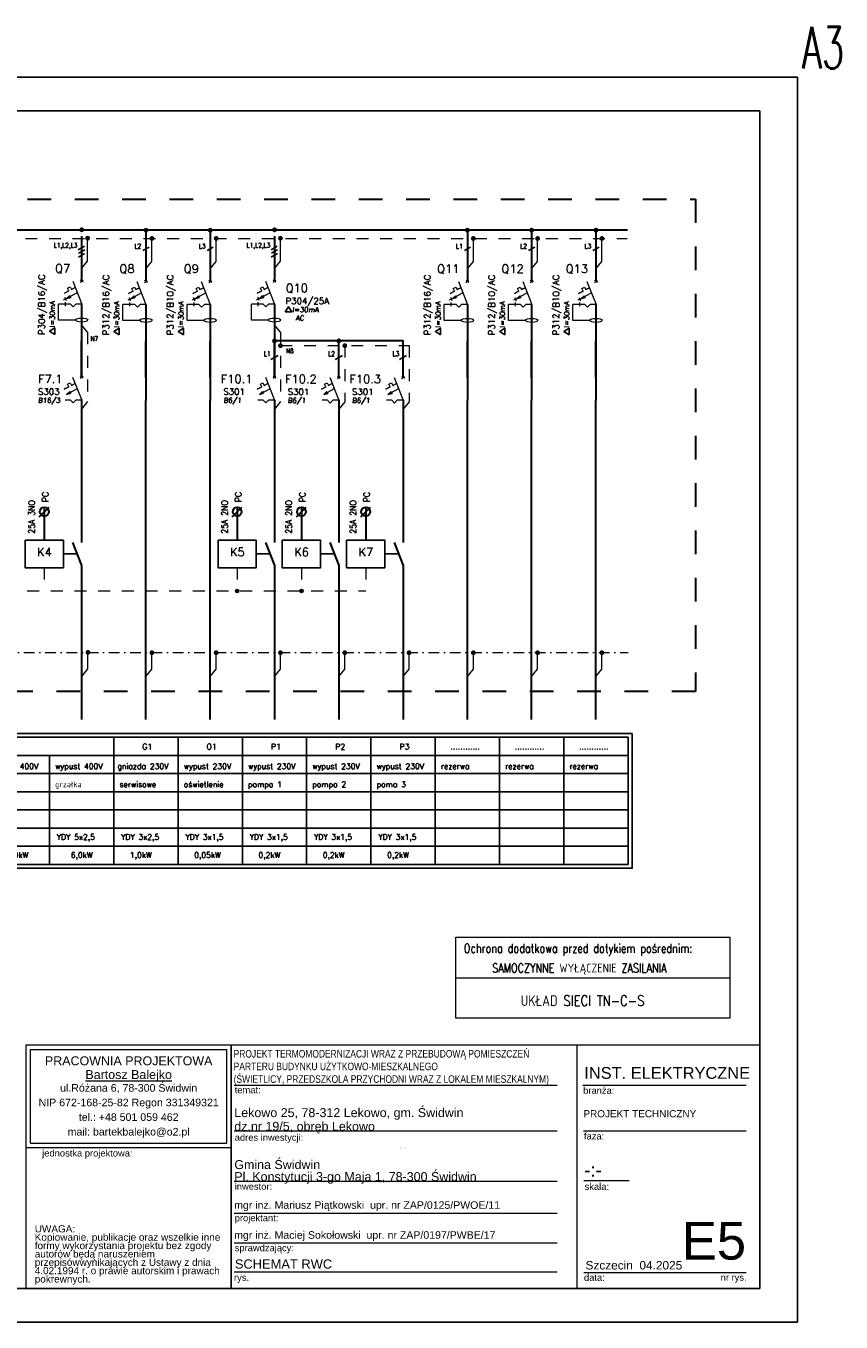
# Model space of a CAD drawing. Extents: x -558982 to 5119495, y -5290134 to 97908.
# Tile 170 of 256: x -467875 to -448428, y -29481 to 1444. Entities that reach past the tile are written whole.
import ezdxf

# ---------------------------------------------------------------- set-up
doc = ezdxf.new("R2010")
doc.units = 0
doc.header["$MEASUREMENT"] = 0
doc.linetypes.add('DASHDOT', pattern=[25.4, 12.7, -6.35, 0, -6.35])
doc.linetypes.add('Dashed', pattern=[564.444447, 282.222223, -282.222223])
doc.layers.get('0').update_dxf_attribs({"color": 252})
for name, color, linetype, lineweight in [('$ IE INSTALACJA ELEKTRYCZNA', 1, 'Continuous', 30), ('$ IE_APARATY ELEKTRYCZNE', 7, 'Continuous', 0), ('$ IE_OPISY', 7, 'Continuous', 25), ('$ IE_SCHEMAT', 7, 'Continuous', 0), ('ARCH TABELA_Nr_Pióra__1', 252, 'Continuous', 25), ('ARCH TABELA_Nr_Pióra__21', 252, 'Continuous', 9), ('ARCH TABELA_Nr_Pióra__7', 252, 'Continuous', 13)]:
    doc.layers.add(name, color=color, linetype=linetype, lineweight=lineweight)
doc.layers.add('$ IE TABELA', color=7, linetype='Continuous')
doc.styles.add('GENERATED_STYLE_5', font='ARIALN.TTF')
doc.styles.add('GENERATED_STYLE_7', font='arial.ttf')
doc.styles.add('GENERATED_STYLE_8', font='arial.ttf')
doc.styles.add('GENERATED_STYLE_9', font='arial.ttf')
doc.styles.add('ROMANS', font='romans.shx', dxfattribs={"width": 0.85})

# ---------------------------------------------------------------- blocks, each defined once
blk = doc.blocks.new('a3eee')
at = {"layer": '$ IE TABELA'}
for p, q in [((23930.8, 4176.8), (19730.8, 4176.8)), ((23930.8, 1206.8), (23930.8, 4176.8)), ((23840.8, 4096.8), (19890.8, 4096.8)), ((23840.8, 1286.8), (23840.8, 4096.8)), ((19890.8, 1286.8), (23840.8, 1286.8)), ((19730.8, 1206.8), (23930.8, 1206.8))]:
    blk.add_line(p, q, dxfattribs=at)
at = {"layer": '$ IE TABELA', "style": 'ROMANS', "width": 0.6168}
blk.add_text('A3', height=100, dxfattribs=at).set_placement((23941.8, 4197.5))
blk = doc.blocks.new('jkld')
at = {"layer": '$ IE_SCHEMAT', "color": 7, "linetype": 'Continuous'}
for p, q in [((622.567, 90.395), (622.567, 90.808)), ((622.417, 90.208), (622.567, 90.395))]:
    blk.add_line(p, q, dxfattribs=at)
at = {"layer": '$ IE_SCHEMAT', "color": 7, "linetype": 'Continuous', "const_width": 0.06, "flags": 128}
blk.add_lwpolyline([(622.537, 90.808, 1), (622.597, 90.808, 1)], format="xyb", close=True, dxfattribs=at)
blk = doc.blocks.new('*U1010')
at = {"layer": '$ IE_APARATY ELEKTRYCZNE'}
h = blk.add_hatch(color=256, dxfattribs=at)
h.paths.add_polyline_path([(2.4, 41.5), (1.1, 43.8), (-6.6, 36.7)])
h.paths.add_polyline_path([(2.4, 41.5), (-6.6, 36.7), (3.6, 39.2)])
for p, q in [((-4.4, 61.1), (1.8, 64.4)), ((-4.4, 61.1), (1.8, 64.4)), ((-4.4, 61.1), (1.8, 64.4)), ((1.8, 64.4), (5, 58.3)), ((1.8, 64.4), (5, 58.3)), ((1.8, 64.4), (5, 58.3)), ((5, 58.3), (13.8, 63)), ((13.8, 63), (5, 58.3)), ((8, 77.6), (29.5, 23)), ((-8.8, 35.5), (-13.8, 32.8)), ((-11.9, 49.2), (-1.1, 55)), ((-1.1, 55), (-11.9, 49.2)), ((-10.9, 39.4), (-8.8, 35.5)), ((-6.8, 31.6), (-8.8, 35.5)), ((18.8, 50.3), (-6.6, 36.7)), ((18.8, 50.3), (-6.6, 36.7)), ((-6.6, 36.7), (1.1, 43.8)), ((-6.6, 36.7), (3.6, 39.2)), ((-1.1, 55), (-4.4, 61.1)), ((-1.1, 55), (-4.4, 61.1)), ((-1.1, 55), (-4.4, 61.1)), ((1.1, 43.8), (3.6, 39.2)), ((-25.7, -15), (-25.7, 23.2)), ((-10, 23.2), (-25.7, 23.2)), ((-10, 27.4), (-10, 18.5)), ((-10, 27.4), (-10, 18.5)), ((2.6, 23), (-10, 23)), ((2.6, 23), (-10, 23)), ((9, 16.2), (2.6, 23)), ((9, 16.2), (2.6, 23)), ((15.4, 23), (9, 16.2)), ((9, 16.2), (15.4, 23)), ((29.5, 23), (15.4, 23)), ((29.5, 23), (15.4, 23)), ((15, -15), (-25.7, -15))]:
    blk.add_line(p, q, dxfattribs=at)
for points in [[(26.1, 75.1), (32.8, 80.1)], [(32.9, 75.1), (26.2, 80.1)]]:
    blk.add_lwpolyline(points, dxfattribs=at)
blk.add_ellipse((29.5, -15), major_axis=(-14.5, 0), ratio=0.333333, dxfattribs=at)
blk = doc.blocks.new('wyłącznik nadprądowy')
at = {"layer": '$ IE_APARATY ELEKTRYCZNE'}
h = blk.add_hatch(color=256, dxfattribs=at)
h.paths.add_polyline_path([(5544320.5, 5925082.2), (5544319.3, 5925084.4), (5544311.5, 5925077.3)])
h.paths.add_polyline_path([(5544320.5, 5925082.2), (5544311.5, 5925077.3), (5544321.7, 5925079.9)])
for p, q in [((5544313.8, 5925101.8), (5544319.9, 5925105.1)), ((5544313.8, 5925101.8), (5544319.9, 5925105.1)), ((5544313.8, 5925101.8), (5544319.9, 5925105.1)), ((5544319.9, 5925105.1), (5544323.2, 5925098.9)), ((5544319.9, 5925105.1), (5544323.2, 5925098.9)), ((5544319.9, 5925105.1), (5544323.2, 5925098.9)), ((5544331.9, 5925103.6), (5544323.2, 5925098.9)), ((5544323.2, 5925098.9), (5544331.9, 5925103.6)), ((5544326.1, 5925118.2), (5544347.7, 5925063.6)), ((5544317, 5925095.7), (5544306.2, 5925089.9)), ((5544306.2, 5925089.9), (5544317, 5925095.7)), ((5544336.9, 5925090.9), (5544311.5, 5925077.3)), ((5544336.9, 5925090.9), (5544311.5, 5925077.3)), ((5544311.5, 5925077.3), (5544319.3, 5925084.4)), ((5544311.5, 5925077.3), (5544321.7, 5925079.9)), ((5544317, 5925095.7), (5544313.8, 5925101.8)), ((5544317, 5925095.7), (5544313.8, 5925101.8)), ((5544317, 5925095.7), (5544313.8, 5925101.8)), ((5544319.3, 5925084.4), (5544321.7, 5925079.9)), ((5544320.7, 5925063.6), (5544308.1, 5925063.6)), ((5544320.7, 5925063.6), (5544308.1, 5925063.6)), ((5544327.1, 5925056.9), (5544320.7, 5925063.6)), ((5544327.1, 5925056.9), (5544320.7, 5925063.6)), ((5544327.1, 5925056.9), (5544333.5, 5925063.6)), ((5544333.5, 5925063.6), (5544327.1, 5925056.9)), ((5544347.7, 5925063.6), (5544333.5, 5925063.6)), ((5544347.7, 5925063.6), (5544333.5, 5925063.6))]:
    blk.add_line(p, q, dxfattribs=at)
for points in [[(5544344.2, 5925115.7), (5544351, 5925120.7)], [(5544351.1, 5925115.7), (5544344.3, 5925120.7)]]:
    blk.add_lwpolyline(points, dxfattribs=at)
blk = doc.blocks.new('*U1017')
at = {"layer": '$ IE_APARATY ELEKTRYCZNE'}
h = blk.add_hatch(color=256, dxfattribs=at)
h.paths.add_polyline_path([(2.4, 41.5), (1.1, 43.8), (-6.6, 36.7)])
h.paths.add_polyline_path([(2.4, 41.5), (-6.6, 36.7), (3.6, 39.2)])
for p, q in [((-4.4, 61.1), (1.8, 64.4)), ((-4.4, 61.1), (1.8, 64.4)), ((-4.4, 61.1), (1.8, 64.4)), ((1.8, 64.4), (5, 58.3)), ((1.8, 64.4), (5, 58.3)), ((1.8, 64.4), (5, 58.3)), ((5, 58.3), (13.8, 63)), ((13.8, 63), (5, 58.3)), ((8, 77.6), (29.5, 23)), ((-8.8, 35.5), (-13.8, 32.8)), ((-11.9, 49.2), (-1.1, 55)), ((-1.1, 55), (-11.9, 49.2)), ((-10.9, 39.4), (-8.8, 35.5)), ((-6.8, 31.6), (-8.8, 35.5)), ((18.8, 50.3), (-6.6, 36.7)), ((18.8, 50.3), (-6.6, 36.7)), ((-6.6, 36.7), (1.1, 43.8)), ((-6.6, 36.7), (3.6, 39.2)), ((-1.1, 55), (-4.4, 61.1)), ((-1.1, 55), (-4.4, 61.1)), ((-1.1, 55), (-4.4, 61.1)), ((1.1, 43.8), (3.6, 39.2)), ((-25.7, -15), (-25.7, 23.2)), ((-10, 23.2), (-25.7, 23.2)), ((-10, 27.4), (-10, 18.5)), ((-10, 27.4), (-10, 18.5)), ((2.6, 23), (-10, 23)), ((2.6, 23), (-10, 23)), ((9, 16.2), (2.6, 23)), ((9, 16.2), (2.6, 23)), ((15.4, 23), (9, 16.2)), ((9, 16.2), (15.4, 23)), ((29.5, 23), (15.4, 23)), ((29.5, 23), (15.4, 23)), ((15, -15), (-25.7, -15))]:
    blk.add_line(p, q, dxfattribs=at)
for points in [[(26.1, 75.1), (32.8, 80.1)], [(32.9, 75.1), (26.2, 80.1)]]:
    blk.add_lwpolyline(points, dxfattribs=at)
blk.add_ellipse((29.5, -15), major_axis=(-14.5, 0), ratio=0.333333, dxfattribs=at)
blk = doc.blocks.new('*U1019')
at = {"layer": '$ IE_APARATY ELEKTRYCZNE'}
h = blk.add_hatch(color=256, dxfattribs=at)
h.paths.add_polyline_path([(2.4, 41.5), (1.1, 43.8), (-6.6, 36.7)])
h.paths.add_polyline_path([(2.4, 41.5), (-6.6, 36.7), (3.6, 39.2)])
for p, q in [((-4.4, 61.1), (1.8, 64.4)), ((-4.4, 61.1), (1.8, 64.4)), ((-4.4, 61.1), (1.8, 64.4)), ((1.8, 64.4), (5, 58.3)), ((1.8, 64.4), (5, 58.3)), ((1.8, 64.4), (5, 58.3)), ((5, 58.3), (13.8, 63)), ((13.8, 63), (5, 58.3)), ((8, 77.6), (29.5, 23)), ((-8.8, 35.5), (-13.8, 32.8)), ((-11.9, 49.2), (-1.1, 55)), ((-1.1, 55), (-11.9, 49.2)), ((-10.9, 39.4), (-8.8, 35.5)), ((-6.8, 31.6), (-8.8, 35.5)), ((18.8, 50.3), (-6.6, 36.7)), ((18.8, 50.3), (-6.6, 36.7)), ((-6.6, 36.7), (1.1, 43.8)), ((-6.6, 36.7), (3.6, 39.2)), ((-1.1, 55), (-4.4, 61.1)), ((-1.1, 55), (-4.4, 61.1)), ((-1.1, 55), (-4.4, 61.1)), ((1.1, 43.8), (3.6, 39.2)), ((-25.7, -15), (-25.7, 23.2)), ((-10, 23.2), (-25.7, 23.2)), ((-10, 27.4), (-10, 18.5)), ((-10, 27.4), (-10, 18.5)), ((2.6, 23), (-10, 23)), ((2.6, 23), (-10, 23)), ((9, 16.2), (2.6, 23)), ((9, 16.2), (2.6, 23)), ((15.4, 23), (9, 16.2)), ((9, 16.2), (15.4, 23)), ((29.5, 23), (15.4, 23)), ((29.5, 23), (15.4, 23)), ((15, -15), (-25.7, -15))]:
    blk.add_line(p, q, dxfattribs=at)
for points in [[(26.1, 75.1), (32.8, 80.1)], [(32.9, 75.1), (26.2, 80.1)]]:
    blk.add_lwpolyline(points, dxfattribs=at)
blk.add_ellipse((29.5, -15), major_axis=(-14.5, 0), ratio=0.333333, dxfattribs=at)

msp = doc.modelspace()

# ---------------------------------------------------------------- hatches: boundary and pattern name
at = {"layer": '$ IE_SCHEMAT'}
for points in [[(-460068, -23518, 1), (-460077, -23518, 1)], [(-459942, -23518, 1), (-459951, -23518, 1)], [(-459922, -23538, 1), (-459931, -23538, 1)], [(-459942, -24489, 1), (-459951, -24489, 1)]]:
    msp.add_hatch(color=7, dxfattribs=at).paths.add_polyline_path(points)
at = {"linetype": 'Continuous', "lineweight": 13, "ltscale": 0.1}
for points in [[(-458934, -25317), (-458934, -25312), (-458927, -25312), (-458927, -25317)], [(-458934, -25339), (-458934, -25320), (-458928, -25320), (-458928, -25339)], [(-458813, -25317), (-458813, -25312), (-458806, -25312), (-458806, -25317)], [(-458813, -25339), (-458813, -25320), (-458806, -25320), (-458806, -25339)]]:
    msp.add_hatch(color=252, dxfattribs=at).paths.add_polyline_path(points)
at = {"linetype": 'Continuous', "lineweight": 70, "ltscale": 0.1}
msp.add_hatch(color=7, dxfattribs=at).paths.add_polyline_path([(-459144, -25767), (-459144, -25862), (-459138, -25862), (-459138, -25767)])
at = {"linetype": 'Continuous', "lineweight": 5, "ltscale": 0.1}
msp.add_hatch(color=254, dxfattribs=at).paths.add_polyline_path([(-458745, -26149), (-459737, -26149), (-459737, -26153), (-458745, -26153)])

# ---------------------------------------------------------------- linework, layer by layer
at = {"layer": '$ IE INSTALACJA ELEKTRYCZNA', "color": 7, "linetype": 'Dashed', "lineweight": 0}
for points in [[(-486516, -3622), (-453528, -3631)], [(-467437, -11482), (-467437, -12037)], [(-462836, -11482), (-462836, -12037)], [(-461302, -11482), (-461302, -12038)], [(-459768, -11482), (-459768, -12038)], [(-468971, -12038), (-459768, -12038)]]:
    msp.add_lwpolyline(points, dxfattribs=at)
at = {"layer": '$ IE INSTALACJA ELEKTRYCZNA', "color": 7, "linetype": 'DASHDOT', "lineweight": 0, "ltscale": 20}
msp.add_lwpolyline([(-487234, -13503), (-453507, -13503)], dxfattribs=at)
at = {"layer": '$ IE_OPISY', "color": 7}
msp.add_line((-484495, -15435), (-453409, -15435), dxfattribs=at)
at = {"layer": '$ IE_OPISY', "color": 7, "linetype": 'Continuous', "ltscale": 3}
for p, q in [((-471914, -15529), (-465779, -15529)), ((-462711, -15529), (-458110, -15529)), ((-468846, -16395), (-467313, -16395)), ((-468846, -16395), (-467313, -16395)), ((-467313, -16395), (-465779, -16395)), ((-467313, -16395), (-465779, -16395)), ((-465779, -16395), (-464245, -16395)), ((-465779, -16395), (-464245, -16395)), ((-464245, -16395), (-462711, -16395)), ((-464245, -16395), (-462711, -16395)), ((-462711, -16395), (-461178, -16395)), ((-462711, -16395), (-461178, -16395)), ((-461178, -16395), (-459644, -16395)), ((-461178, -16395), (-459644, -16395)), ((-459644, -16395), (-458110, -16395)), ((-459644, -16395), (-458110, -16395)), ((-458110, -16395), (-456576, -16395)), ((-458110, -16395), (-456576, -16395)), ((-456576, -16395), (-455043, -16395)), ((-456576, -16395), (-455043, -16395)), ((-455043, -16395), (-453509, -16395)), ((-455043, -16395), (-453509, -16395)), ((-468846, -16828), (-467313, -16828)), ((-467313, -16828), (-465779, -16828)), ((-465779, -16828), (-464245, -16828)), ((-464245, -16828), (-462711, -16828)), ((-462711, -16828), (-461178, -16828)), ((-461178, -16828), (-459644, -16828)), ((-459644, -16828), (-458110, -16828)), ((-458110, -16828), (-456576, -16828)), ((-456576, -16828), (-455043, -16828)), ((-455043, -16828), (-453509, -16828)), ((-468846, -17261), (-467313, -17261)), ((-467313, -17261), (-465779, -17261)), ((-465779, -17261), (-464245, -17261)), ((-464245, -17261), (-462711, -17261)), ((-462711, -17261), (-461178, -17261)), ((-461178, -17261), (-459644, -17261)), ((-459644, -17261), (-458110, -17261)), ((-458110, -17261), (-456576, -17261)), ((-456576, -17261), (-455043, -17261)), ((-455043, -17261), (-453509, -17261)), ((-468846, -17694), (-467313, -17694)), ((-467313, -17694), (-465779, -17694)), ((-465779, -17694), (-464245, -17694)), ((-464245, -17694), (-462711, -17694)), ((-462711, -17694), (-461178, -17694)), ((-461178, -17694), (-459644, -17694)), ((-459644, -17694), (-458110, -17694)), ((-458110, -17694), (-456576, -17694)), ((-456576, -17694), (-455043, -17694)), ((-455043, -17694), (-453509, -17694)), ((-468846, -18560), (-467313, -18560)), ((-467313, -18560), (-465779, -18560)), ((-465779, -18560), (-464245, -18560)), ((-464245, -18560), (-462711, -18560)), ((-462711, -18560), (-461178, -18560)), ((-461178, -18560), (-459644, -18560)), ((-459644, -18560), (-458110, -18560)), ((-458110, -18560), (-456576, -18560)), ((-456576, -18560), (-455043, -18560)), ((-455043, -18560), (-453509, -18560))]:
    msp.add_line(p, q, dxfattribs=at)
at = {"layer": '$ IE_OPISY', "color": 7, "linetype": 'Continuous'}
for p, q in [((-464245, -15529), (-465779, -15529)), ((-462711, -15529), (-464245, -15529)), ((-456576, -15529), (-458110, -15529)), ((-455043, -15529), (-456576, -15529)), ((-453509, -15529), (-455043, -15529)), ((-467313, -15962), (-468846, -15962)), ((-465779, -15962), (-467313, -15962)), ((-464245, -15962), (-465779, -15962)), ((-462711, -15962), (-464245, -15962)), ((-461178, -15962), (-462711, -15962)), ((-459644, -15962), (-461178, -15962)), ((-458110, -15962), (-459644, -15962)), ((-456576, -15962), (-458110, -15962)), ((-455043, -15962), (-456576, -15962)), ((-453509, -15962), (-455043, -15962)), ((-468846, -18127), (-467313, -18127)), ((-467313, -18127), (-465779, -18127)), ((-465779, -18127), (-464245, -18127)), ((-464245, -18127), (-462711, -18127)), ((-462711, -18127), (-461178, -18127)), ((-461178, -18127), (-459644, -18127)), ((-459644, -18127), (-458110, -18127)), ((-458110, -18127), (-456576, -18127)), ((-456576, -18127), (-455043, -18127)), ((-455043, -18127), (-453509, -18127))]:
    msp.add_line(p, q, dxfattribs=at)
at = {"layer": '$ IE_OPISY', "color": 7, "lineweight": 0}
for p, q in [((-457621, -20296), (-451079, -20296)), ((-457621, -22234), (-457621, -20296)), ((-451079, -20296), (-451079, -22234)), ((-457621, -21265), (-451079, -21265)), ((-451079, -22234), (-457621, -22234))]:
    msp.add_line(p, q, dxfattribs=at)
at = {"layer": '$ IE_OPISY', "color": 7}
msp.add_lwpolyline([(-484495, -18655), (-453409, -18655), (-453409, -15435)], dxfattribs=at)
at = {"layer": '$ IE_OPISY', "color": 7, "linetype": 'Continuous', "ltscale": 3}
for points in [[(-465779, -15529), (-465779, -18560)], [(-465779, -15529), (-465779, -18560)], [(-464245, -15529), (-464245, -18560)], [(-464245, -15529), (-464245, -18560)], [(-464245, -15529), (-464245, -18560)], [(-464245, -15529), (-464245, -18560)], [(-462711, -15529), (-462711, -18560)], [(-462711, -15529), (-462711, -18560)], [(-462711, -15529), (-462711, -18560)], [(-462711, -15529), (-462711, -18560)], [(-461178, -15529), (-461178, -18560)], [(-459644, -15529), (-459644, -18560)], [(-458110, -15529), (-458110, -18560)], [(-458110, -15529), (-458110, -18560)], [(-458110, -15529), (-458110, -18560)], [(-458110, -15529), (-458110, -18560)], [(-458110, -15529), (-458110, -18560)], [(-458110, -15529), (-458110, -18560)], [(-458110, -15529), (-458110, -18560)], [(-458110, -15529), (-458110, -18560)], [(-456576, -15529), (-456576, -18560)], [(-456576, -15529), (-456576, -18560)], [(-456576, -15529), (-456576, -18560)], [(-456576, -15529), (-456576, -18560)], [(-456576, -15529), (-456576, -18560)], [(-456576, -15529), (-456576, -18560)], [(-456576, -15529), (-456576, -18560)], [(-456576, -15529), (-456576, -18560)], [(-455043, -15529), (-455043, -18560)], [(-455043, -15529), (-455043, -18560)], [(-455043, -15529), (-455043, -18560)], [(-455043, -15529), (-455043, -18560)], [(-455043, -15529), (-455043, -18560)], [(-455043, -15529), (-455043, -18560)], [(-455043, -15529), (-455043, -18560)], [(-455043, -15529), (-455043, -18560)], [(-455043, -15529), (-455043, -18560)], [(-455043, -15529), (-455043, -18560)], [(-455043, -15529), (-455043, -18560)], [(-455043, -15529), (-455043, -18560)], [(-455043, -15529), (-455043, -18560)], [(-455043, -15529), (-455043, -18560)], [(-455043, -15529), (-455043, -18560)], [(-455043, -15529), (-455043, -18560)], [(-453509, -15529), (-453509, -18560)], [(-453509, -15529), (-453509, -18560)], [(-453509, -15529), (-453509, -18560)], [(-453509, -15529), (-453509, -18560)], [(-453509, -15529), (-453509, -18560)], [(-453509, -15529), (-453509, -18560)], [(-453509, -15529), (-453509, -18560)], [(-453509, -15529), (-453509, -18560)], [(-467313, -15962), (-467313, -18560)], [(-467313, -15962), (-467313, -18560)], [(-465779, -15962), (-465779, -18560)], [(-465779, -15962), (-465779, -18560)], [(-464245, -15962), (-464245, -18560)], [(-464245, -15962), (-464245, -18560)], [(-461178, -15962), (-461178, -18560)], [(-459644, -15962), (-459644, -18560)], [(-458110, -15962), (-458110, -18560)], [(-458110, -15962), (-458110, -18560)], [(-456576, -15962), (-456576, -18560)], [(-456576, -15962), (-456576, -18560)], [(-455043, -15962), (-455043, -18560)], [(-455043, -15962), (-455043, -18560)], [(-455043, -15962), (-455043, -18560)], [(-455043, -15962), (-455043, -18560)], [(-453509, -15962), (-453509, -18560)], [(-453509, -15962), (-453509, -18560)]]:
    msp.add_lwpolyline(points, dxfattribs=at)
at = {"layer": '$ IE_SCHEMAT', "color": 1, "linetype": 'Continuous', "lineweight": 30}
for p, q in [((-466546, -3576), (-466546, -4648)), ((-465012, -3430), (-465012, -4655)), ((-463478, -3430), (-463478, -4655)), ((-461945, -3576), (-461945, -4648)), ((-457343, -3430), (-457343, -4655)), ((-455810, -3430), (-455810, -4655)), ((-454276, -3430), (-454276, -4655)), ((-466546, -5199), (-466546, -6949)), ((-465012, -5206), (-465012, -7492)), ((-463478, -5206), (-463478, -7492)), ((-461945, -5199), (-461945, -6949)), ((-457343, -5206), (-457343, -7492)), ((-455810, -5206), (-455810, -7492)), ((-454276, -5206), (-454276, -7492)), ((-466546, -7485), (-466546, -10881)), ((-461945, -7485), (-461945, -10881)), ((-460411, -7488), (-460411, -10881)), ((-458877, -7488), (-458877, -10881)), ((-466546, -11428), (-466546, -15103)), ((-461945, -11428), (-461945, -15103)), ((-460411, -11428), (-460411, -15106)), ((-458877, -11428), (-458877, -15106))]:
    msp.add_line(p, q, dxfattribs=at)
at = {"layer": '$ IE_SCHEMAT', "color": 7, "linetype": 'Dashed', "ltscale": 50}
for p, q in [((-466404, -4170), (-466404, -3621)), ((-464870, -4176), (-464870, -3627)), ((-463336, -4176), (-463336, -3627)), ((-461802, -4170), (-461802, -3621)), ((-457201, -4176), (-457201, -3627)), ((-455667, -4176), (-455667, -3627)), ((-454134, -4176), (-454134, -3627)), ((-466546, -4347), (-466404, -4170)), ((-465012, -4354), (-464870, -4176)), ((-463478, -4354), (-463336, -4176)), ((-461945, -4347), (-461802, -4170)), ((-457343, -4354), (-457201, -4176)), ((-455810, -4354), (-455667, -4176)), ((-454276, -4354), (-454134, -4176)), ((-466404, -7519), (-466546, -7696)), ((-461802, -7519), (-461945, -7696)), ((-460269, -7522), (-460411, -7700)), ((-458735, -7522), (-458877, -7700))]:
    msp.add_line(p, q, dxfattribs=at)
at = {"layer": '$ IE_SCHEMAT', "color": 7, "linetype": 'Continuous', "lineweight": 25}
for p, q in [((-466627, -3898), (-466481, -3814)), ((-466624, -4073), (-466478, -3988)), ((-466619, -3981), (-466473, -3897)), ((-465085, -3917), (-464939, -3832)), ((-463551, -3917), (-463405, -3832)), ((-462026, -3898), (-461880, -3814)), ((-462023, -4073), (-461877, -3988)), ((-462017, -3981), (-461872, -3897)), ((-457416, -3917), (-457270, -3832)), ((-455882, -3917), (-455737, -3832)), ((-454349, -3917), (-454203, -3832)), ((-462030, -6518), (-461859, -6419)), ((-460496, -6518), (-460326, -6419)), ((-458962, -6518), (-458792, -6419))]:
    msp.add_line(p, q, dxfattribs=at)
at = {"layer": '$ IE_SCHEMAT', "color": 7, "linetype": 'Dashed'}
for p, q in [((-466404, -5864), (-466546, -5686)), ((-466404, -5864), (-466404, -7519)), ((-461802, -5864), (-461945, -5686)), ((-461802, -5864), (-461802, -7519)), ((-461802, -6184), (-458735, -6184)), ((-460269, -6184), (-460269, -7522)), ((-458735, -6184), (-458735, -7522))]:
    msp.add_line(p, q, dxfattribs=at)
at = {"layer": '$ IE_SCHEMAT', "linetype": 'Continuous', "lineweight": 30}
for p, q in [((-467437, -10042), (-467437, -10827)), ((-462836, -10042), (-462836, -10827)), ((-461302, -10042), (-461302, -10827)), ((-459768, -10042), (-459768, -10827)), ((-466761, -10881), (-466546, -11428)), ((-462160, -10881), (-461945, -11428)), ((-460626, -10881), (-460411, -11428)), ((-459092, -10881), (-458877, -11428))]:
    msp.add_line(p, q, dxfattribs=at)
at = {"layer": '$ IE_SCHEMAT', "color": 3, "linetype": 'Dashed', "lineweight": 30, "ltscale": 2}
msp.add_lwpolyline([(-489283, -2690), (-451903, -2690), (-451903, -14434), (-489283, -14434)], close=True, dxfattribs=at)
at = {"layer": '$ IE_SCHEMAT', "linetype": 'Continuous', "ltscale": 50, "const_width": 56.9, "flags": 128}
for points in [[(-466574, -3421, 1), (-466517, -3421, 1)], [(-465040, -3430, 1), (-464984, -3430, 1)], [(-463507, -3430, 1), (-463450, -3430, 1)], [(-461973, -3421, 1), (-461916, -3421, 1)], [(-457372, -3430, 1), (-457315, -3430, 1)], [(-455838, -3430, 1), (-455781, -3430, 1)], [(-454304, -3430, 1), (-454247, -3430, 1)], [(-461973, -6074, 1), (-461916, -6074, 1)], [(-461831, -6187, 1), (-461774, -6187, 1)], [(-460439, -6070, 1), (-460382, -6070, 1)], [(-460297, -6184, 1), (-460240, -6184, 1)]]:
    msp.add_lwpolyline(points, format="xyb", close=True, dxfattribs=at)
at = {"layer": '$ IE_SCHEMAT', "color": 1, "linetype": 'Continuous', "lineweight": 30}
for points in [[(-487354, -3422), (-453520, -3422)], [(-466546, -6938), (-466546, -6067)], [(-465012, -6946), (-465012, -6074)], [(-463478, -6946), (-463478, -6074)], [(-461945, -6938), (-461945, -6067)], [(-458877, -6070), (-458877, -6070), (-461945, -6070)], [(-460411, -6942), (-460411, -6070)], [(-458877, -6942), (-458877, -6070)], [(-457343, -6946), (-457343, -6074)], [(-455810, -6946), (-455810, -6074)], [(-454276, -6946), (-454276, -6074)], [(-465012, -15106), (-465012, -7492)], [(-463478, -15106), (-463478, -7492)], [(-457343, -15106), (-457343, -7492)], [(-455810, -15106), (-455810, -7492)], [(-454276, -15106), (-454276, -7492)]]:
    msp.add_lwpolyline(points, dxfattribs=at)
at = {"layer": '$ IE_SCHEMAT', "color": 7, "linetype": 'Continuous', "flags": 128}
for points, const_width in [([(-466432, -3621, 1), (-466375, -3621, 1)], 56.9), ([(-464898, -3627, 1), (-464841, -3627, 1)], 56.9), ([(-463365, -3627, 1), (-463308, -3627, 1)], 56.9), ([(-461831, -3621, 1), (-461774, -3621, 1)], 56.9), ([(-457230, -3627, 1), (-457173, -3627, 1)], 56.9), ([(-455696, -3627, 1), (-455639, -3627, 1)], 56.9), ([(-454162, -3627, 1), (-454105, -3627, 1)], 56.9), ([(-462861, -12038, 1), (-462810, -12038, 1)], 51.3), ([(-461328, -12038, 1), (-461276, -12038, 1)], 51.3)]:
    msp.add_lwpolyline(points, format="xyb", close=True, dxfattribs=dict(at, const_width=const_width))
at = {"layer": '$ IE_SCHEMAT', "color": 7, "linetype": 'Continuous', "lineweight": 25}
for points in [[(-461691, -5381), (-461613, -5258), (-461534, -5381), (-461691, -5381)], [(-467186, -5920), (-467310, -5841), (-467186, -5762), (-467186, -5920)], [(-465653, -5927), (-465776, -5848), (-465653, -5770), (-465653, -5927)], [(-464119, -5927), (-464242, -5848), (-464119, -5770), (-464119, -5927)], [(-457984, -5927), (-458107, -5848), (-457984, -5770), (-457984, -5927)], [(-456450, -5927), (-456573, -5848), (-456450, -5770), (-456450, -5927)], [(-454916, -5927), (-455040, -5848), (-454916, -5770), (-454916, -5927)]]:
    msp.add_lwpolyline(points, dxfattribs=at)
at = {"layer": '$ IE_SCHEMAT', "linetype": 'Continuous', "lineweight": 30}
for points in [[(-467556, -10266), (-467324, -10035)], [(-462954, -10266), (-462723, -10035)], [(-461421, -10266), (-461189, -10035)], [(-459887, -10266), (-459656, -10035)]]:
    msp.add_lwpolyline(points, dxfattribs=at)
at = {"layer": '$ IE_SCHEMAT', "lineweight": 25}
for points in [[(-467894, -10827), (-466980, -10827), (-466980, -11482), (-467894, -11482)], [(-463292, -10827), (-462379, -10827), (-462379, -11482), (-463292, -11482)], [(-461759, -10827), (-460846, -10827), (-460846, -11482), (-461759, -11482)], [(-460225, -10827), (-459312, -10827), (-459312, -11482), (-460225, -11482)]]:
    msp.add_lwpolyline(points, close=True, dxfattribs=at)
for points in [[(-466980, -11155), (-466654, -11155)], [(-462379, -11155), (-462052, -11155)], [(-460846, -11155), (-460519, -11155)], [(-459312, -11155), (-458985, -11155)]]:
    msp.add_lwpolyline(points, dxfattribs=at)
at = {"layer": '$ IE_SCHEMAT', "color": 7, "linetype": 'Continuous', "ltscale": 3}
for points in [[(-462711, -15529), (-462711, -18560)], [(-458110, -15529), (-458110, -18560)], [(-456576, -15529), (-456576, -18560)], [(-455043, -15529), (-455043, -18560)], [(-455043, -15529), (-455043, -18560)], [(-453509, -15529), (-453509, -18560)]]:
    msp.add_lwpolyline(points, dxfattribs=at)
at = {"layer": '$ IE_SCHEMAT', "linetype": 'Continuous', "lineweight": 30}
for centre in [(-467437, -10147), (-462836, -10147), (-461302, -10147), (-459768, -10147)]:
    msp.add_circle(centre, 106, dxfattribs=at)
at = {"layer": '$ IE_SCHEMAT', "color": 7}
for centre in [(-462836, -12038), (-461302, -12038)]:
    msp.add_circle(centre, 42.5, dxfattribs=at)
at = {"layer": 'ARCH TABELA_Nr_Pióra__21', "color": 0, "linetype": 'Continuous'}
for p, q in [((-467870, -28681), (-467870, -22870)), ((-467870, -22870), (-462977, -22870)), ((-467870, -25317), (-467870, -22870)), ((-467870, -22870), (-450370, -22870)), ((-462977, -22870), (-462977, -28681)), ((-462977, -25317), (-462977, -22870)), ((-454732, -22870), (-454732, -28681)), ((-450370, -22870), (-450370, -28681)), ((-467764, -25210), (-467764, -22976)), ((-467764, -22976), (-463083, -22976)), ((-463083, -25210), (-463083, -22976)), ((-462977, -28681), (-462977, -23270)), ((-462904, -23826), (-455205, -23826)), ((-454593, -23826), (-450693, -23826)), ((-462904, -24920), (-455205, -24920)), ((-454575, -24920), (-450693, -24920)), ((-467870, -25317), (-462977, -25317)), ((-467764, -25210), (-463083, -25210)), ((-462904, -26120), (-455205, -26120)), ((-454563, -26103), (-453484, -26103)), ((-462904, -26880), (-455205, -26880)), ((-462904, -27594), (-455205, -27594)), ((-462904, -28281), (-455205, -28281)), ((-454563, -28299), (-452282, -28299)), ((-452282, -28299), (-450693, -28299)), ((-467870, -28681), (-462977, -28681)), ((-450370, -28681), (-462977, -28681))]:
    msp.add_line(p, q, dxfattribs=at)

# ---------------------------------------------------------------- block references
at = {"layer": '$ IE TABELA', "transparency": 33554687, "xscale": 10, "yscale": 10, "zscale": 10}
msp.add_blockref('a3eee', (-688778, -41549), dxfattribs=at)
at = {"layer": '$ IE_APARATY ELEKTRYCZNE', "xscale": 10, "yscale": 10, "zscale": 10}
for name, p in [('*U1017', (-466840, -5424)), ('*U1010', (-465307, -5431)), ('*U1010', (-463773, -5431)), ('*U1019', (-462239, -5424)), ('*U1010', (-457638, -5431)), ('*U1010', (-456104, -5431)), ('*U1010', (-454570, -5431)), ('wyłącznik nadprądowy', (-55910022, -59258121)), ('wyłącznik nadprądowy', (-55905421, -59258121)), ('wyłącznik nadprądowy', (-55903887, -59258124)), ('wyłącznik nadprądowy', (-55902354, -59258124))]:
    msp.add_blockref(name, p, dxfattribs=at)
at = {"layer": '$ IE_SCHEMAT'}
for p, xscale, yscale, zscale in [((-1060270, -100126), 953.9134579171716, 953.9134579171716, 953.9134579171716), ((-1054830, -99563), 947.6250000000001, 947.6250000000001, 947.6250000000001), ((-1053296, -99563), 947.6250000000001, 947.6250000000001, 947.6250000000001), ((-1051763, -99563), 947.6250000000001, 947.6250000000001, 947.6250000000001), ((-1050229, -99563), 947.6250000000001, 947.6250000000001, 947.6250000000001), ((-1048695, -99563), 947.6250000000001, 947.6250000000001, 947.6250000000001), ((-1047161, -99563), 947.6250000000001, 947.6250000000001, 947.6250000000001), ((-1045628, -99563), 947.6250000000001, 947.6250000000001, 947.6250000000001), ((-1044094, -99563), 947.6250000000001, 947.6250000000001, 947.6250000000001)]:
    msp.add_blockref('jkld', p, dxfattribs=dict(at, xscale=xscale, yscale=yscale, zscale=zscale))

# ---------------------------------------------------------------- texts
at = {"layer": '$ IE INSTALACJA ELEKTRYCZNA', "color": 7, "linetype": 'Dashed', "lineweight": 0, "style": 'ROMANS', "width": 0.9}
for s, p in [('PC', (-467337, -9917)), ('PC', (-462736, -9917)), ('PC', (-461205, -9920)), ('PC', (-459671, -9920)), ('25A 3NO', (-467664, -10671)), ('25A 2NO', (-463062, -10671)), ('25A 2NO', (-461529, -10671)), ('25A 2NO', (-459995, -10671))]:
    msp.add_text(s, height=150, rotation=90, dxfattribs=at).set_placement(p)
at = {"layer": '$ IE INSTALACJA ELEKTRYCZNA', "color": 7, "linetype": 'Dashed', "lineweight": 0, "style": 'ROMANS'}
for s, p in [('K4', (-467609, -11209)), ('K5', (-463007, -11209)), ('K6', (-461474, -11209)), ('K7', (-459940, -11209))]:
    msp.add_text(s, height=200, dxfattribs=at).set_placement(p)
at = {"layer": '$ IE_OPISY', "color": 7, "linetype": 'Continuous', "ltscale": 3, "style": 'ROMANS'}
for s, height, p in [('G1', 136.4, (-465100, -15819)), ('O1', 136.4, (-463566, -15819)), ('P1', 136.4, (-462032, -15819)), ('P2', 136.4, (-460498, -15819)), ('P3', 136.4, (-458965, -15819)), ('............', 136.42, (-457746, -15819)), ('............', 136.42, (-456213, -15819)), ('............', 136.42, (-454679, -15819)), ('YDY 5x2,5', 132.7, (-467140, -17973)), ('YDY 3x2,5', 132.7, (-465606, -17973)), ('YDY 3x1,5', 132.7, (-464072, -17973)), ('YDY 3x1,5', 132.7, (-462539, -17973)), ('YDY 3x1,5', 132.7, (-461005, -17973)), ('YDY 3x1,5', 132.7, (-459471, -17973)), ('6,0kW', 132.7, (-468339, -18405)), ('6,0kW', 132.7, (-466805, -18405)), ('1,0kW', 132.7, (-465395, -18405)), ('0,05kW', 132.7, (-463861, -18405)), ('0,2kW', 132.7, (-462328, -18405)), ('0,2kW', 132.7, (-460794, -18405)), ('0,2kW', 132.7, (-459260, -18405))]:
    msp.add_text(s, height=height, dxfattribs=at).set_placement(p)
at = {"layer": '$ IE_OPISY', "color": 7, "lineweight": 0, "style": 'ROMANS', "width": 0.8}
for s, height, p in [('Ochrona dodatkowa przed dotykiem pośrednim:', 210.63, (-457429, -20670)), ('SAMOCZYNNE WYŁĄCZENIE ZASILANIA', 210.63, (-456752, -21139)), ('UKŁAD SIECI TN-C-S', 252.75, (-456072, -21939))]:
    msp.add_text(s, height=height, dxfattribs=at).set_placement(p)
at = {"layer": '$ IE_SCHEMAT', "color": 7, "linetype": 'Continuous', "lineweight": 25, "style": 'ROMANS', "width": 0.8}
for s, p in [('L1,L2,L3', (-467215, -3846)), ('L2', (-465286, -3865)), ('L3', (-463752, -3865)), ('L1,L2,L3', (-462613, -3846)), ('L1', (-457617, -3865)), ('L2', (-456083, -3865)), ('L3', (-454550, -3865)), ('N7', (-466335, -6075)), ('L1', (-462199, -6433)), ('N8', (-461672, -6367)), ('L2', (-460665, -6433)), ('L3', (-459131, -6433))]:
    msp.add_text(s, height=113.7, dxfattribs=at).set_placement(p)
at = {"layer": '$ IE_SCHEMAT', "color": 7, "linetype": 'Continuous', "lineweight": 25, "style": 'ROMANS'}
for s, height, p in [('Q7', 200, (-467178, -4444)), ('Q8', 200, (-465644, -4450)), ('Q9', 200, (-464110, -4450)), ('Q11', 200, (-458064, -4450)), ('Q12', 200, (-456530, -4450)), ('Q13', 200, (-454996, -4450)), ('Q10', 200, (-461678, -4911)), ('P304/25A', 150, (-461681, -5192)), ('F7.1', 200, (-467585, -7077)), ('F10.1', 200, (-463225, -7077)), ('F10.2', 200, (-461691, -7080)), ('F10.3', 200, (-460157, -7080)), ('S303', 150, (-467588, -7358)), ('S301', 150, (-463164, -7358)), ('S301', 150, (-461630, -7361)), ('S301', 150, (-460096, -7361))]:
    msp.add_text(s, height=height, dxfattribs=at).set_placement(p)
for s, p in [('P304/B16/AC', (-467427, -5930)), ('P312/B16/AC', (-465893, -5937)), ('P312/B10/AC', (-464359, -5937)), ('P312/B16/AC', (-458224, -5937)), ('P312/B10/AC', (-456691, -5937)), ('P312/B10/AC', (-455157, -5937))]:
    msp.add_text(s, height=150, rotation=90, dxfattribs=at).set_placement(p)
at = {"layer": '$ IE_SCHEMAT', "color": 7, "linetype": 'Continuous', "lineweight": 25, "style": 'ROMANS', "oblique": 5}
for p in [(-467185, -5748), (-465651, -5755), (-464117, -5755), (-457982, -5755), (-456449, -5755), (-454915, -5755)]:
    msp.add_text('I=30mA ', height=120, rotation=90, dxfattribs=at).set_placement(p)
for s, p in [('I=30mA', (-461520, -5383)), ('AC', (-461440, -5586)), ('B16/3', (-467586, -7549)), ('B6/1', (-463162, -7549))]:
    msp.add_text(s, height=120, dxfattribs=at).set_placement(p)
at = {"layer": '$ IE_SCHEMAT', "color": 7, "linetype": 'Dashed', "lineweight": 25, "ltscale": 50, "style": 'ROMANS', "oblique": 5}
for p in [(-461628, -7552), (-460094, -7552)]:
    msp.add_text('B6/1', height=120, dxfattribs=at).set_placement(p)
at = {"layer": '$ IE_SCHEMAT', "color": 7, "linetype": 'Continuous', "lineweight": 25, "ltscale": 3, "style": 'ROMANS'}
for s, height, p in [('wypust 400V', 132.67, (-468712, -16286)), ('wypust 400V', 132.67, (-467178, -16286)), ('gniazda 230V', 132.67, (-465693, -16286)), ('wypust 230V', 132.67, (-464110, -16286)), ('wypust 230V', 132.67, (-462577, -16286)), ('wypust 230V', 132.67, (-461043, -16286)), ('wypust 230V', 132.67, (-459509, -16286)), ('rezerwa', 132.7, (-457975, -16286)), ('rezerwa', 132.7, (-456442, -16286)), ('rezerwa', 132.7, (-454908, -16286)), ('grzałka', 132.7, (-467178, -16719)), ('serwisowe', 132.7, (-465644, -16719)), ('oświetlenie', 132.67, (-464110, -16719)), ('pompa 1', 132.7, (-462577, -16719)), ('pompa 2', 132.7, (-461043, -16719)), ('poma 3', 132.7, (-459509, -16719))]:
    msp.add_text(s, height=height, dxfattribs=at).set_placement(p)
at = {"layer": 'ARCH TABELA_Nr_Pióra__1', "color": 0, "linetype": 'Continuous', "insert": (-462919, -23827), "char_height": 180, "width": 12247.06, "attachment_point": 7, "line_spacing_factor": 1.005757, "style": 'GENERATED_STYLE_5'}
msp.add_mtext('\\pt22543.1;\\fArial|b0|i0|c238;\\W0.8;PROJEKT TERMOMODERNIZACJI WRAZ Z PRZEBUDOWĄ POMIESZCZEŃ \\PPARTERU BUDYNKU UŻYTKOWO-MIESZKALNEGO\\P(ŚWIETLICY, PRZEDSZKOLA PRZYCHODNI WRAZ Z LOKALEM MIESZKALNYM)', dxfattribs=at)
at = {"layer": 'ARCH TABELA_Nr_Pióra__1', "color": 0, "linetype": 'Continuous', "insert": (-462891, -27986), "char_height": 220, "attachment_point": 1, "style": 'GENERATED_STYLE_9'}
msp.add_mtext('SCHEMAT RWC', dxfattribs=at)
at = {"layer": 'ARCH TABELA_Nr_Pióra__21', "color": 0, "linetype": 'Continuous', "insert": (-462904, -26181), "char_height": 212.77, "attachment_point": 7, "line_spacing_factor": 0.807442, "style": 'GENERATED_STYLE_7'}
msp.add_mtext('{Gmina Świdwin\\PPl. Konstytucji 3-go Maja 1, 78-300 Świdwin}', dxfattribs=at)
at = {"layer": 'ARCH TABELA_Nr_Pióra__7', "color": 0, "linetype": 'Continuous'}
for s, insert, char_height, attachment_point, line_spacing_factor, style in [('{PRACOWNIA PROJEKTOWA\\P\\LBartosz Balejko}', (-465424, -23141), 212.77, 2, 0.926719, 'GENERATED_STYLE_8'), ('{Lekowo 25, 78-312 Lekowo, gm. Świdwin\\Pdz.nr 19/5, obręb Lekowo}', (-462904, -24981), 212.77, 7, 0.918867, 'GENERATED_STYLE_7'), ('PROJEKT TECHNICZNY', (-454575, -24425), 170, 1, 0.923713, 'GENERATED_STYLE_7')]:
    msp.add_mtext(s, dxfattribs=dict(at, insert=insert, char_height=char_height, attachment_point=attachment_point, line_spacing_factor=line_spacing_factor, style=style))
at = {"layer": 'ARCH TABELA_Nr_Pióra__7', "color": 0, "linetype": 'Continuous', "style": 'GENERATED_STYLE_7'}
for s, insert, char_height, attachment_point in [('INST. ELEKTRYCZNE', (-454554, -23397), 280, 1), ('{temat:}', (-462894, -23863), 159.6, 1), ('{branża:}', (-454581, -23875), 159.6, 1), ('{adres inwestycji:}', (-462894, -24996), 159.58, 1), ('{faza:}', (-454563, -24965), 159.6, 1), ('{jednostka projektowa:}', (-467487, -25371), 159.58, 1), ('-:-', (-454556, -25691), 319.2, 1), ('{inwestor:}', (-462894, -26165), 159.58, 1), ('{skala:}', (-454546, -26167), 159.6, 1), ('mgr inż. Mariusz Piątkowski  upr. nr ZAP/0125/PWOE/11', (-462907, -26599), 180, 1), ('{projektant:}', (-462894, -26916), 159.58, 1), ('E5', (-450693, -27090), 900, 3), ('mgr inż. Maciej Sokołowski  upr. nr ZAP/0197/PWBE/17', (-462907, -27313), 180, 1), ('sprawdzający:', (-462894, -27631), 159.58, 1), ('Szczecin  04.2025', (-454525, -28024), 202.13, 1), ('{rys.}', (-462912, -28338), 159.6, 1), ('{data:}', (-454562, -28338), 159.6, 1), ('{nr rys.}', (-451301, -28335), 159.6, 1)]:
    msp.add_mtext(s, dxfattribs=dict(at, insert=insert, char_height=char_height, attachment_point=attachment_point))
for s, insert, char_height, width, attachment_point, line_spacing_factor in [('{ul.Różana 6, 78-300 Świdwin\\PNIP 672-168-25-82 Regon 331349321\\Ptel.: +48 501 059 462\\Pmail: bartekbalejko@o2.pl}', (-465424, -23803), 180.85, 4680.85, 2, 1.156383), ('{UWAGA:\\PKopiowanie, publikacje oraz wszelkie inne formy wykorzystania projektu bez zgody autorów będą naruszeniem przepisówwynikających z Ustawy z dnia 4.02.1994 r. o prawie autorskim i prawach pokrewnych.}', (-467665, -27171), 170.213, 4483.41, 1, 0.703415)]:
    msp.add_mtext(s, dxfattribs=dict(at, insert=insert, char_height=char_height, width=width, attachment_point=attachment_point, line_spacing_factor=line_spacing_factor))

doc.saveas('drawing.dxf')
